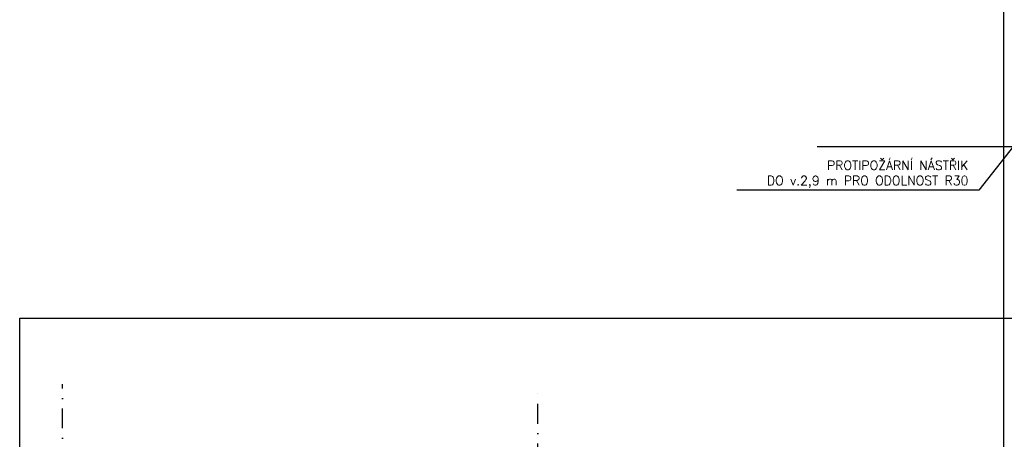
# Model space of a CAD drawing. Header units: millimetres. Extents: x 6435372 to 7248404, y 1559872 to 1886246.
# Tile 205 of 208: x 7102886 to 7115312, y 1772962 to 1778257. Entities that reach past the tile are written whole.
import ezdxf

# ---------------------------------------------------------------- set-up
doc = ezdxf.new("R2010")
doc.units = ezdxf.units.MM
doc.linetypes.add('DASHDOT', pattern=[1, 0.5, -0.25, 0, -0.25])
doc.layers.add('matrice DPS', color=122, linetype='Continuous')
doc.layers.add('UT_potrubí', color=10, linetype='Continuous', lineweight=30)
doc.styles.get("Standard").update_dxf_attribs({"font": 'romans.shx'})
doc.dimstyles.new('CADKON$7', dxfattribs={"dimscale": 100, "dimtxt": 2.5, "dimasz": 2.5, "dimexe": 1.8, "dimexo": 5, "dimgap": 0.6, "dimtad": 1, "dimrnd": 1, "dimtxsty": 'Standard', "dimblk1": 'OBLIQUE', "dimblk2": 'OBLIQUE', "dimsah": 1, "dimcen": 2.5, "dimadec": 1, "dimazin": 2, "dimtfac": 1, "dimtdec": 4, "dimtix": 1, "dimtmove": 0, "dimatfit": 3, "dimldrblk": 'DOTSMALL', "dimfxl": 5, "dimfxlon": 1, "dimtfill": 1, "dimtolj": 1, "dimarcsym": 0})

# ---------------------------------------------------------------- blocks, each defined once
blk = doc.blocks.new('_Oblique')
at = {"color": 0, "lineweight": -2}
blk.add_line((-0.5, -0.5), (0.5, 0.5), dxfattribs=at)

msp = doc.modelspace()

# ---------------------------------------------------------------- linework, layer by layer
at = {"layer": 'matrice DPS', "ltscale": 500}
for p, q in [((7115306.8, 1771238), (7115306.8, 1793308)), ((7112952, 1776658), (7116560.1, 1776658))]:
    msp.add_line(p, q, dxfattribs=at)
at = {"layer": 'matrice DPS', "linetype": 'DASHDOT', "ltscale": 500}
for p, q in [((7103426.8, 1768099.8), (7103426.8, 1773658)), ((7109426.8, 1770658), (7109426.8, 1773658))]:
    msp.add_line(p, q, dxfattribs=at)
at = {"layer": 'UT_potrubí', "ltscale": 400}
msp.add_lwpolyline([(7102886.5, 1774492.1), (7132586.5, 1774492.1), (7132586.5, 1753492.1), (7102886.5, 1753492.1)], close=True, dxfattribs=at)

# ---------------------------------------------------------------- texts
at = {"layer": 'matrice DPS', "ltscale": 500, "insert": (7114859, 1776134.5), "char_height": 115, "attachment_point": 9}
msp.add_mtext('PROTIPOŽÁRNÍ NÁSTŘIK\\PDO v.2,9 m PRO ODOLNOST R30', dxfattribs=at)

# ---------------------------------------------------------------- leaders
at = {"layer": 'matrice DPS', "ltscale": 500, "annotation_type": 0, "has_hookline": 1, "hookline_direction": 1, "text_width": 2924.3}
msp.add_leader([(7115426.8, 1776661.3), (7114989, 1776104.5), (7114889, 1776104.5)], dimstyle='CADKON$7', override={"dimscale": 50, "dimtxt": 2.3, "dimasz": 2, "dimfxl": 1, "dimfxlon": 0}, dxfattribs=at)

doc.saveas('drawing.dxf')
